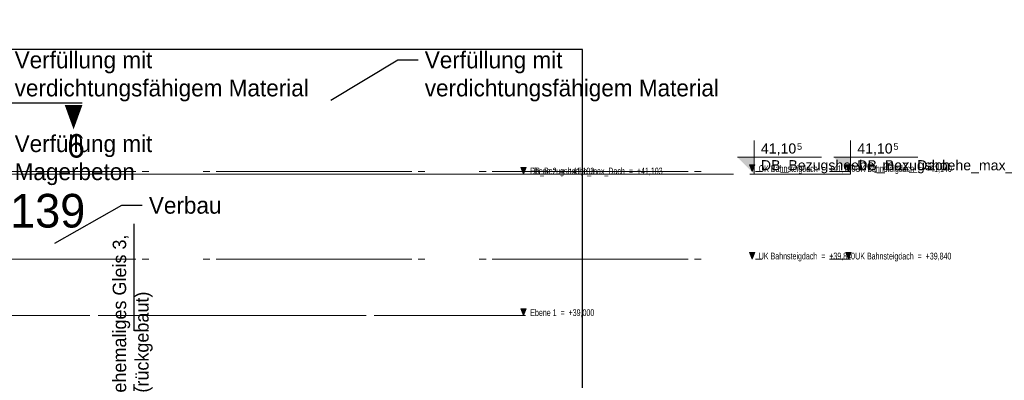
# Model space of a CAD drawing. Extents: x -805 to 3526, y -961 to 1039.
# Tile 242 of 256: x 992.84 to 1007.46, y 38.04 to 43.4. Entities that reach past the tile are written whole.
import ezdxf
from ezdxf import colors
from ezdxf.entities.mleader import LeaderData, LeaderLine
from ezdxf.enums import TextEntityAlignment as Align
from ezdxf.math import Vec2, Vec3

# ---------------------------------------------------------------- set-up
doc = ezdxf.new("R2010")
doc.units = 0
for name, pattern in [('_Ebene_', [4, 2, -1, 0, -1]), ('ACAD_ISO10W100', [18, 12, -3, 0, -3]), ('AUSGEZOGEN', [2, 1, 1]), ('P-HP-Dorsten 2022 - Schnitt - Schnitt 9 rechts der Rampe$0$_Ebene_', [4, 2, -1, 0, -1]), ('P-HP-Dorsten 2022 - Schnitt - Schnitt 9 rechts der Rampe$0$VE22-087 - Bf_Dorsten-Hervest ModellRevit2021_rvt-1-Schnitt 9$0$Verdeckt', [7.14375, 4.7625, -2.38125]), ('STRICHPUNKT2', [12.7, 6.35, -3.175, 0, -3.175]), ('STRICHPUNKTX2', [50.8, 25.4, -12.7, 0, -12.7]), ('VE22-087 - Bf_Dorsten-Hervest ModellRevit2021_rvt-1-Schnitt 7$0$Verdeckt', [7.14375, 4.7625, -2.38125]), ('VE22-087 - Bf_rvt-1-Schnitt 8$0$_Ebene_', [4, 2, -1, 0, -1])]:
    doc.linetypes.add(name, pattern=pattern)
doc.layers.get('0').update_dxf_attribs({"color": 251})
for name, color, linetype, lineweight in [('A-FLOR-LEVL', 51, 'Continuous', 5), ('P-HP-Dorsten 2022 - Schnitt - Schnitt 9 rechts der Rampe$0$A-FLOR-LEVL', 51, 'Continuous', 5), ('P-HP-Dorsten 2022 - Schnitt - Schnitt 9 rechts der Rampe$0$VE22-087 - Bf_Dorsten-Hervest ModellRevit2021_rvt-1-Schnitt 9$0$A-FLOR-LEVL', 51, 'Continuous', 5), ('VE22-087 - Bf_Dorsten-Hervest ModellRevit2021_rvt-1-Schnitt 7$0$A-FLOR-LEVL', 51, 'Continuous', 5), ('VE22-087 - Bf_rvt-1-Schnitt 8$0$A-FLOR-LEVL', 51, 'Continuous', 5)]:
    doc.layers.add(name, color=color, linetype=linetype, lineweight=lineweight)
for name, color, linetype in [('TTK-Ablage', 7, 'Continuous'), ('TTK-P-Ablage', 162, 'Continuous'), ('TTK-P-Bahnsteig', 12, 'Continuous'), ('TTK-P-Gleisachse', 250, 'Continuous'), ('TTK-P-TEXT', 12, 'AUSGEZOGEN'), ('TTK-P-Verbau Ablage', 35, 'Continuous'), ('TTK-P-Verm-ProVI', 112, 'Continuous'), ('TTK-QP-links', 250, 'Continuous'), ('TTK-QP-rechts', 251, 'Continuous'), ('TTK-Schnittlinien 200', 3, 'Continuous')]:
    doc.layers.add(name, color=color, linetype=linetype)
doc.styles.add('AKG DIN 6776', font='AKG_DIN67.TTF')
doc.styles.add('Arial Narrow', font='ARIALN.TTF', dxfattribs={"width": 0.8, "height": 100})
doc.styles.add('P-HP-Dorsten 2022 - Schnitt - Schnitt 9 rechts der Rampe$0$Arial Narrow', font='ARIALN.TTF', dxfattribs={"width": 0.8, "height": 100})
doc.styles.add('P-HP-Dorsten 2022 - Schnitt - Schnitt 9 rechts der Rampe$0$VE22-087 - Bf_Dorsten-Hervest ModellRevit2021_rvt-1-Schnitt 9$0$Arial', font='arial.ttf', dxfattribs={"height": 150})
doc.styles.add('P-HP-Dorsten 2022 - Schnitt - Schnitt 9 rechts der Rampe$0$VE22-087 - Bf_Dorsten-Hervest ModellRevit2021_rvt-1-Schnitt 9$0$Arial_1', font='arial.ttf', dxfattribs={"height": 97.483633})
doc.styles.add('PROVI', font='PROVI.SHX')
doc.styles.get("Standard").update_dxf_attribs({"font": 'arial.ttf'})
doc.styles.add('VE22-087 - Bf_Dorsten-Hervest ModellRevit2021_rvt-1-Schnitt 7$0$Arial', font='arial.ttf', dxfattribs={"height": 150})
doc.styles.add('VE22-087 - Bf_Dorsten-Hervest ModellRevit2021_rvt-1-Schnitt 7$0$Arial_1', font='arial.ttf', dxfattribs={"height": 97.483633})
doc.styles.add('VE22-087 - Bf_rvt-1-Schnitt 8$0$Arial Narrow', font='ARIALN.TTF', dxfattribs={"width": 0.8, "height": 100})

# ---------------------------------------------------------------- blocks, each defined once
blk = doc.blocks.new('_None')
blk = doc.blocks.new('VE22-087 - Bf_rvt-1-Schnitt 8$0$Ebene - Fertig Fußboden-574800-Schnitt 8')
at = {"layer": 'VE22-087 - Bf_rvt-1-Schnitt 8$0$A-FLOR-LEVL'}
blk.add_hatch(color=256, dxfattribs=at).paths.add_polyline_path([(22653, 36978), (22613, 36880), (22573, 36978)])
at = {"layer": 'VE22-087 - Bf_rvt-1-Schnitt 8$0$A-FLOR-LEVL', "color": 1, "lineweight": 9}
for p, q in [((22653, 36978), (22573, 36978)), ((22573, 36978), (22613, 36880)), ((22613, 36880), (22653, 36978))]:
    blk.add_line(p, q, dxfattribs=at)
blk = doc.blocks.new('VE22-087 - Bf_rvt-1-Schnitt 8')
at = {"layer": 'VE22-087 - Bf_rvt-1-Schnitt 8$0$A-FLOR-LEVL', "linetype": 'VE22-087 - Bf_rvt-1-Schnitt 8$0$_Ebene_', "lineweight": 9}
blk.add_line((-10425, 41103), (22643, 41103), dxfattribs=at)
at = {"layer": 'VE22-087 - Bf_rvt-1-Schnitt 8$0$A-FLOR-LEVL', "color": 1, "lineweight": 9}
blk.add_blockref('VE22-087 - Bf_rvt-1-Schnitt 8$0$Ebene - Fertig Fußboden-574800-Schnitt 8', (0, 4224), dxfattribs=at)
at = {"layer": 'VE22-087 - Bf_rvt-1-Schnitt 8$0$A-FLOR-LEVL', "insert": (22712, 41198), "char_height": 100, "width": 2151.73, "attachment_point": 1, "style": 'VE22-087 - Bf_rvt-1-Schnitt 8$0$Arial Narrow'}
blk.add_mtext('DB_Bezugshoehe_max_Dach  =  +41,103', dxfattribs=at)
blk = doc.blocks.new('Ebene - Allgemein-1046862-Schnitt 8')
at = {"layer": 'A-FLOR-LEVL'}
blk.add_hatch(color=256, dxfattribs=at).paths.add_polyline_path([(22653, 34427), (22613, 34329), (22573, 34427)])
at = {"layer": 'A-FLOR-LEVL', "lineweight": 9}
for p, q in [((22653, 34427), (22573, 34427)), ((22573, 34427), (22613, 34329)), ((22613, 34329), (22653, 34427))]:
    blk.add_line(p, q, dxfattribs=at)
blk = doc.blocks.new('Schnitt8')
at = {"layer": 'A-FLOR-LEVL', "linetype": '_Ebene_'}
for p, q in [((-5.155, 8.508), (27.914, 8.508)), ((-5.155, 6.405), (27.914, 6.405))]:
    blk.add_line(p, q, dxfattribs=at)
at = {"layer": 'A-FLOR-LEVL', "linetype": '_Ebene_', "lineweight": 9}
blk.add_line((27.665, 6.405), (-5.155, 6.405), dxfattribs=at)
at = {"lineweight": 5, "xscale": 0.001, "yscale": 0.001, "zscale": 0.001}
blk.add_blockref('VE22-087 - Bf_rvt-1-Schnitt 8', (5.27, -32.595), dxfattribs=at)
at = {"layer": 'A-FLOR-LEVL', "lineweight": 9, "xscale": 0.001, "yscale": 0.001, "zscale": 0.001}
for p in [(5.27, -25.821), (5.27, -27.924)]:
    blk.add_blockref('Ebene - Allgemein-1046862-Schnitt 8', p, dxfattribs=at)
at = {"layer": 'A-FLOR-LEVL', "char_height": 0.1, "width": 1.0454, "attachment_point": 1, "style": 'Arial Narrow'}
for s, insert in [('Ebene 2  =  +41,103', (27.982, 8.602)), ('Ebene 1  =  +39,000', (27.982, 6.499))]:
    blk.add_mtext(s, dxfattribs=dict(at, insert=insert))
blk = doc.blocks.new('Ebene - Allgemein-1046862-Schnitt 7')
at = {"layer": 'A-FLOR-LEVL'}
blk.add_hatch(color=256, dxfattribs=at).paths.add_polyline_path([(27759, 36774), (27720, 36676), (27680, 36774)])
at = {"layer": 'A-FLOR-LEVL', "lineweight": 9}
for p, q in [((27759, 36774), (27680, 36774)), ((27680, 36774), (27720, 36676)), ((27720, 36676), (27759, 36774))]:
    blk.add_line(p, q, dxfattribs=at)
blk = doc.blocks.new('VE22-087 - Bf_Dorsten-Hervest ModellRevit2021_rvt-1-Schnitt 7$0$Ebene - Beschriftung Ebene-25273-Schnitt 7')
at = {"layer": 'VE22-087 - Bf_Dorsten-Hervest ModellRevit2021_rvt-1-Schnitt 7$0$A-FLOR-LEVL', "lineweight": 9}
blk.add_hatch(color=256, dxfattribs=at).paths.add_polyline_path([(27750, 37130), (27750, 36880), (27500, 37130)])
at = {"layer": 'VE22-087 - Bf_Dorsten-Hervest ModellRevit2021_rvt-1-Schnitt 7$0$A-FLOR-LEVL', "color": 90, "lineweight": 18}
for p, q in [((27750, 36880), (27750, 37380)), ((27500, 37130), (28750, 37130))]:
    blk.add_line(p, q, dxfattribs=at)
blk = doc.blocks.new('Schnitt7links neben rampe')
at = {"layer": 'A-FLOR-LEVL', "linetype": '_Ebene_'}
for p, q in [((-17.016, 1.3), (20.196, 1.3)), ((-17.016, 0), (20.196, 0))]:
    blk.add_line(p, q, dxfattribs=at)
at = {"layer": 'VE22-087 - Bf_Dorsten-Hervest ModellRevit2021_rvt-1-Schnitt 7$0$A-FLOR-LEVL', "linetype": 'VE22-087 - Bf_Dorsten-Hervest ModellRevit2021_rvt-1-Schnitt 7$0$Verdeckt', "lineweight": 9}
blk.add_line((-17.016, 1.263), (20.196, 1.263), dxfattribs=at)
at = {"layer": 'A-FLOR-LEVL', "lineweight": 9, "xscale": 0.001, "yscale": 0.001, "zscale": 0.001}
for p in [(-7.555, -35.376), (-7.555, -36.676)]:
    blk.add_blockref('Ebene - Allgemein-1046862-Schnitt 7', p, dxfattribs=at)
at = {"layer": 'VE22-087 - Bf_Dorsten-Hervest ModellRevit2021_rvt-1-Schnitt 7$0$A-FLOR-LEVL', "color": 90, "lineweight": 18, "xscale": 0.001, "yscale": 0.001, "zscale": 0.001}
blk.add_blockref('VE22-087 - Bf_Dorsten-Hervest ModellRevit2021_rvt-1-Schnitt 7$0$Ebene - Beschriftung Ebene-25273-Schnitt 7', (-7.555, -35.617), dxfattribs=at)
at = {"layer": 'A-FLOR-LEVL', "char_height": 0.1, "attachment_point": 1, "style": 'Arial Narrow'}
for s, insert, width in [('OK Bahnsteigdach  =  +41,140', (20.264, 1.394), 1.57451), ('UK Bahnsteigdach  =  +39,840', (20.264, 0.094), 1.5681)]:
    blk.add_mtext(s, dxfattribs=dict(at, insert=insert, width=width))
at = {"layer": 'VE22-087 - Bf_Dorsten-Hervest ModellRevit2021_rvt-1-Schnitt 7$0$A-FLOR-LEVL', "lineweight": 9, "attachment_point": 1}
for s, insert, char_height, width, style in [('41,10', (20.296, 1.718), 0.15, 0.64937, 'VE22-087 - Bf_Dorsten-Hervest ModellRevit2021_rvt-1-Schnitt 7$0$Arial'), ('5', (20.832, 1.721), 0.0975, 0.0962, 'VE22-087 - Bf_Dorsten-Hervest ModellRevit2021_rvt-1-Schnitt 7$0$Arial_1'), ('DB_Bezugshoehe_max_Dach', (20.296, 1.469), 0.15, 3.45928, 'VE22-087 - Bf_Dorsten-Hervest ModellRevit2021_rvt-1-Schnitt 7$0$Arial')]:
    blk.add_mtext(s, dxfattribs=dict(at, insert=insert, char_height=char_height, width=width, style=style))
blk = doc.blocks.new('P-HP-Dorsten 2022 - Schnitt - Schnitt 9 rechts der Rampe$0$Ebene - Allgemein-1046862-Schnitt 9')
at = {"layer": 'P-HP-Dorsten 2022 - Schnitt - Schnitt 9 rechts der Rampe$0$A-FLOR-LEVL'}
blk.add_hatch(color=256, dxfattribs=at).paths.add_polyline_path([(26197, 36774), (26157, 36676), (26118, 36774)])
at = {"layer": 'P-HP-Dorsten 2022 - Schnitt - Schnitt 9 rechts der Rampe$0$A-FLOR-LEVL', "lineweight": 9}
for p, q in [((26197, 36774), (26118, 36774)), ((26118, 36774), (26157, 36676)), ((26157, 36676), (26197, 36774))]:
    blk.add_line(p, q, dxfattribs=at)
blk = doc.blocks.new('P-HP-Dorsten 2022 - Schnitt - Schnitt 9 rechts der Rampe$0$VE22-087 - Bf_Dorsten-Hervest ModellRevit2021_rvt-1-Schnitt 9$0$Ebene - Beschriftung Ebene-25273-Schnitt 9')
at = {"layer": 'P-HP-Dorsten 2022 - Schnitt - Schnitt 9 rechts der Rampe$0$VE22-087 - Bf_Dorsten-Hervest ModellRevit2021_rvt-1-Schnitt 9$0$A-FLOR-LEVL', "lineweight": 9}
blk.add_hatch(color=256, dxfattribs=at).paths.add_polyline_path([(26188, 37130), (26188, 36880), (25938, 37130)])
at = {"layer": 'P-HP-Dorsten 2022 - Schnitt - Schnitt 9 rechts der Rampe$0$VE22-087 - Bf_Dorsten-Hervest ModellRevit2021_rvt-1-Schnitt 9$0$A-FLOR-LEVL', "color": 90, "lineweight": 18}
for p, q in [((26188, 36880), (26188, 37380)), ((25938, 37130), (27188, 37130))]:
    blk.add_line(p, q, dxfattribs=at)
blk = doc.blocks.new('P-HP-Dorsten 2022 - Schnitt - Schnitt 9 rechts der Rampe')
at = {"layer": 'P-HP-Dorsten 2022 - Schnitt - Schnitt 9 rechts der Rampe$0$A-FLOR-LEVL', "linetype": 'P-HP-Dorsten 2022 - Schnitt - Schnitt 9 rechts der Rampe$0$_Ebene_'}
for p, q in [((3138.736, 35240.905), (3179.524, 35240.905)), ((3138.736, 35239.605), (3179.524, 35239.605))]:
    blk.add_line(p, q, dxfattribs=at)
at = {"layer": 'P-HP-Dorsten 2022 - Schnitt - Schnitt 9 rechts der Rampe$0$VE22-087 - Bf_Dorsten-Hervest ModellRevit2021_rvt-1-Schnitt 9$0$A-FLOR-LEVL', "linetype": 'P-HP-Dorsten 2022 - Schnitt - Schnitt 9 rechts der Rampe$0$VE22-087 - Bf_Dorsten-Hervest ModellRevit2021_rvt-1-Schnitt 9$0$Verdeckt', "lineweight": 9}
blk.add_line((3138.736, 35240.868), (3179.524, 35240.868), dxfattribs=at)
at = {"layer": 'P-HP-Dorsten 2022 - Schnitt - Schnitt 9 rechts der Rampe$0$A-FLOR-LEVL', "lineweight": 9, "xscale": 0.001, "yscale": 0.001, "zscale": 0.001}
for p in [(3153.337, 35204.229), (3153.337, 35202.929)]:
    blk.add_blockref('P-HP-Dorsten 2022 - Schnitt - Schnitt 9 rechts der Rampe$0$Ebene - Allgemein-1046862-Schnitt 9', p, dxfattribs=at)
at = {"layer": 'P-HP-Dorsten 2022 - Schnitt - Schnitt 9 rechts der Rampe$0$VE22-087 - Bf_Dorsten-Hervest ModellRevit2021_rvt-1-Schnitt 9$0$A-FLOR-LEVL', "color": 90, "lineweight": 18, "xscale": 0.001, "yscale": 0.001, "zscale": 0.001}
blk.add_blockref('P-HP-Dorsten 2022 - Schnitt - Schnitt 9 rechts der Rampe$0$VE22-087 - Bf_Dorsten-Hervest ModellRevit2021_rvt-1-Schnitt 9$0$Ebene - Beschriftung Ebene-25273-Schnitt 9', (3153.337, 35203.989), dxfattribs=at)
at = {"layer": 'P-HP-Dorsten 2022 - Schnitt - Schnitt 9 rechts der Rampe$0$A-FLOR-LEVL', "char_height": 0.1, "attachment_point": 1, "style": 'P-HP-Dorsten 2022 - Schnitt - Schnitt 9 rechts der Rampe$0$Arial Narrow'}
for s, insert, width in [('OK Bahnsteigdach  =  +41,140', (3179.592, 35241), 1.57451), ('UK Bahnsteigdach  =  +39,840', (3179.592, 35239.7), 1.5681)]:
    blk.add_mtext(s, dxfattribs=dict(at, insert=insert, width=width))
at = {"layer": 'P-HP-Dorsten 2022 - Schnitt - Schnitt 9 rechts der Rampe$0$VE22-087 - Bf_Dorsten-Hervest ModellRevit2021_rvt-1-Schnitt 9$0$A-FLOR-LEVL', "lineweight": 9, "attachment_point": 1}
for s, insert, char_height, width, style in [('41,10', (3179.624, 35241.323), 0.15, 0.64937, 'P-HP-Dorsten 2022 - Schnitt - Schnitt 9 rechts der Rampe$0$VE22-087 - Bf_Dorsten-Hervest ModellRevit2021_rvt-1-Schnitt 9$0$Arial'), ('5', (3180.16, 35241.326), 0.0975, 0.0962, 'P-HP-Dorsten 2022 - Schnitt - Schnitt 9 rechts der Rampe$0$VE22-087 - Bf_Dorsten-Hervest ModellRevit2021_rvt-1-Schnitt 9$0$Arial_1'), ('DB_Bezugshoehe_max_Dach', (3179.624, 35241.075), 0.15, 3.45928, 'P-HP-Dorsten 2022 - Schnitt - Schnitt 9 rechts der Rampe$0$VE22-087 - Bf_Dorsten-Hervest ModellRevit2021_rvt-1-Schnitt 9$0$Arial')]:
    blk.add_mtext(s, dxfattribs=dict(at, insert=insert, char_height=char_height, width=width, style=style))

msp = doc.modelspace()

# ---------------------------------------------------------------- linework, layer by layer
at = {"layer": 'TTK-P-Bahnsteig', "color": 251}
msp.add_circle((473.7851, 39.1322), 1000, dxfattribs=at)
at = {"layer": 'TTK-P-Gleisachse', "color": 251, "linetype": 'STRICHPUNKT2', "ltscale": 0.25}
msp.add_line((994.5377, 40.3635), (994.5377, 31.3671), dxfattribs=at)
at = {"layer": 'TTK-P-Verm-ProVI', "color": 251}
msp.add_lwpolyline([(960.7782, 20.9619), (1001.1983, 20.9619), (1001.1983, 42.9556), (960.7782, 42.9556)], close=True, dxfattribs=at)
at = {"layer": 'TTK-Schnittlinien 200', "color": 251, "linetype": 'ACAD_ISO10W100', "ltscale": 0.5}
msp.add_line((990.7756, 42.1631), (993.7725, 42.1631), dxfattribs=at)
at = {"layer": 'TTK-Schnittlinien 200', "color": 251, "linetype": 'ByBlock', "ltscale": 0.03}
msp.add_lwpolyline([(993.6429, 42.129, 0.2625, 0, 0), (993.6429, 41.7662, 0, 0, 0)], format="xyseb", dxfattribs=at)

# ---------------------------------------------------------------- block references
at = {"layer": 'TTK-P-Ablage', "color": 251}
msp.add_blockref('Schnitt8', (972.4407, 32.5953), dxfattribs=at)
at = {"layer": 'TTK-QP-links', "color": 251}
msp.add_blockref('Schnitt7links neben rampe', (984.9824, 39.8403), dxfattribs=at)
at = {"layer": 'TTK-QP-rechts', "color": 251}
msp.add_blockref('P-HP-Dorsten 2022 - Schnitt - Schnitt 9 rechts der Rampe', (-2175.7771, -35199.765), dxfattribs=at)

# ---------------------------------------------------------------- texts
at = {"layer": 'TTK-Ablage', "color": 251, "style": 'PROVI'}
msp.add_text('20,5+19.139', height=0.5, dxfattribs=at).set_placement((991.9481, 40.3088), align=Align.CENTER)
at = {"layer": 'TTK-P-Gleisachse', "color": 251, "insert": (994.8173, 37.8557), "char_height": 0.2, "attachment_point": 7, "rotation": 90}
msp.add_mtext_dynamic_manual_height_columns('{\\fAKG DIN 6776|b0|i0|c0|p2;ehemaliges Gleis 3, (rückgebaut)}', width=3.161727, gutter_width=12.5, heights=[0], dxfattribs=at)
at = {"layer": 'TTK-Schnittlinien 200', "color": 251, "linetype": 'STRICHPUNKTX2', "ltscale": 0.03, "style": 'AKG DIN 6776'}
msp.add_text('6', height=0.35, dxfattribs=at).set_placement((993.5488, 41.3477))

# ---------------------------------------------------------------- leaders
at = {"layer": 'TTK-P-TEXT', "color": 251}
ml = msp.add_multileader_mtext('Standard', dxfattribs=at)
ml.set_content('\\A1;Verfüllung mit \\Pverdichtungsfähigem Material', color=256, style='AKG DIN 6776')
ml.set_leader_properties(color=256)
ml.set_arrow_properties(name='NONE')
ml.build(insert=Vec2(0, 0))
ml.multileader.update_dxf_attribs({"dogleg_length": 3, "arrow_head_size": 0.3, "scale": 0.1})
ctx = ml.context
ctx.base_point, ctx.scale, ctx.char_height, ctx.arrow_head_size, ctx.landing_gap_size, ctx.plane_origin = Vec3(992.6682, 42.7637), 0.1, 0.25, 0.3, 0.1, Vec3(991.3739, 42.2027)
notes = []
notes.append((ctx, [(0, (1, 1, 0), (992.3682, 42.7993), (1, 0), 0.3, [(0, [(991.3739, 42.2027)], 0, [])])]))
ctx.mtext.insert, ctx.mtext.flow_direction = Vec3(992.7682, 42.9243), 5
ml = msp.add_multileader_mtext('Standard', dxfattribs=at)
ml.set_content('\\A1;Verfüllung mit \\Pverdichtungsfähigem Material', color=256, style='AKG DIN 6776')
ml.set_leader_properties(color=256)
ml.set_arrow_properties(name='NONE')
ml.build(insert=Vec2(0, 0))
ml.multileader.update_dxf_attribs({"dogleg_length": 3, "arrow_head_size": 0.3, "scale": 0.1})
ctx = ml.context
ctx.base_point, ctx.scale, ctx.char_height, ctx.arrow_head_size, ctx.landing_gap_size, ctx.plane_origin = Vec3(998.7572, 42.7637), 0.1, 0.25, 0.3, 0.1, Vec3(997.4628, 42.2027)
notes.append((ctx, [(0, (1, 1, 0), (998.4572, 42.7993), (1, 0), 0.3, [(0, [(997.4628, 42.2027)], 0, [])])]))
ctx.mtext.insert, ctx.mtext.flow_direction = Vec3(998.8572, 42.9243), 5
ml = msp.add_multileader_mtext('Standard', dxfattribs=at)
ml.set_content('\\A1;Verfüllung mit \\PMagerbeton', color=256, style='AKG DIN 6776')
ml.set_leader_properties(color=256)
ml.set_arrow_properties(name='NONE')
ml.build(insert=Vec2(0, 0))
ml.multileader.update_dxf_attribs({"dogleg_length": 3, "arrow_head_size": 0.3, "scale": 0.1})
ctx = ml.context
ctx.base_point, ctx.scale, ctx.char_height, ctx.arrow_head_size, ctx.landing_gap_size, ctx.plane_origin = Vec3(992.6682, 41.5193), 0.1, 0.25, 0.3, 0.1, Vec3(991.3739, 40.9583)
notes.append((ctx, [(0, (1, 1, 0), (992.3682, 41.555), (1, 0), 0.3, [(0, [(991.3739, 40.9583)], 0, [])])]))
ctx.mtext.insert, ctx.mtext.flow_direction = Vec3(992.7682, 41.68), 5
at = {"layer": 'TTK-P-Verbau Ablage', "color": 251}
ml = msp.add_multileader_mtext('Standard', dxfattribs=at)
ml.set_content('Verbau', color=256, style='AKG DIN 6776')
ml.set_leader_properties(color=256)
ml.set_arrow_properties(name='NONE')
ml.build(insert=Vec2(0, 0))
ml.multileader.update_dxf_attribs({"dogleg_length": 3, "arrow_head_size": 0.3, "scale": 0.1})
ctx = ml.context
ctx.base_point, ctx.scale, ctx.char_height, ctx.arrow_head_size, ctx.landing_gap_size, ctx.plane_origin = Vec3(994.661, 40.6392), 0.1, 0.25, 0.3, 0.1, Vec3(993.3667, 40.0781)
notes.append((ctx, [(0, (1, 1, 0), (994.361, 40.6394), (1, 0), 0.3, [(0, [(993.3667, 40.0781)], 0, [])])]))
ctx.mtext.insert, ctx.mtext.flow_direction = Vec3(994.761, 40.7645), 5
for ctx, leaders in notes:
    for number, flags, end, landing, length, lines in leaders:
        leader = LeaderData()
        leader.index, (leader.has_last_leader_line, leader.has_dogleg_vector, leader.attachment_direction) = number, flags
        leader.last_leader_point, leader.dogleg_vector, leader.dogleg_length = Vec3(end), Vec3(landing), length
        for number, points, colour, breaks in lines:
            line = LeaderLine()
            line.index, line.vertices, line.color, line.breaks = number, Vec3.list(points), colors.encode_raw_color(colour), breaks
            leader.lines.append(line)
        ctx.leaders.append(leader)

doc.saveas('drawing.dxf')
